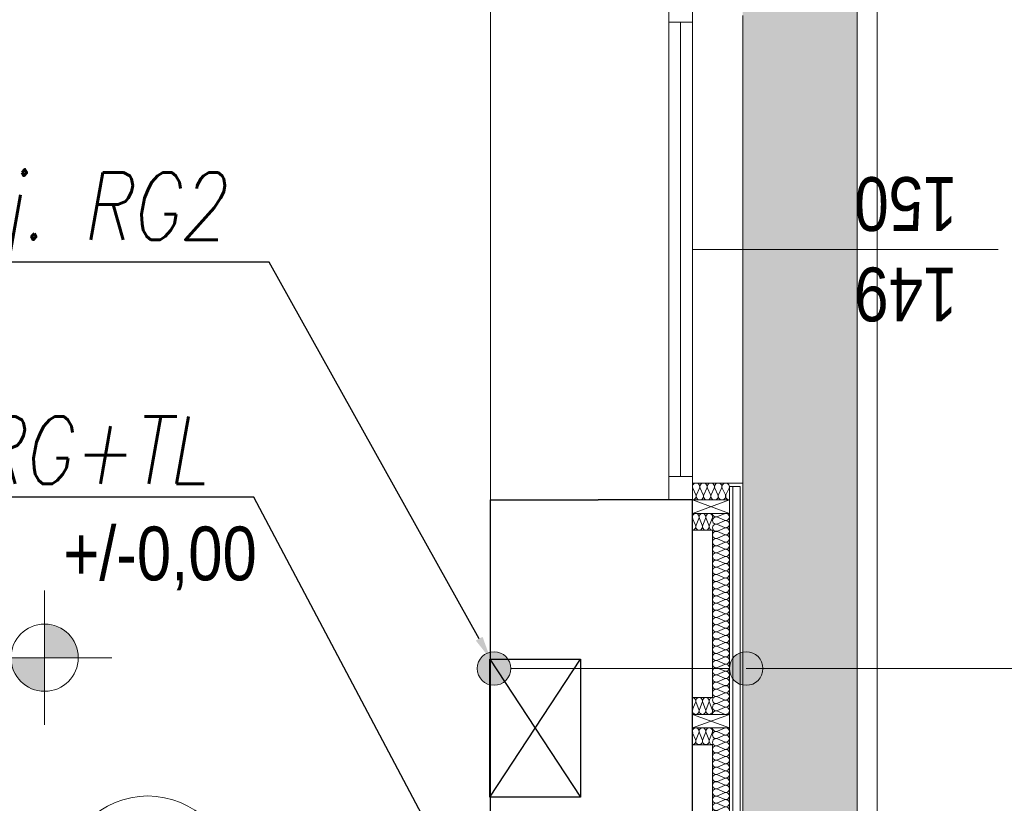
# Model space of a CAD drawing. Extents: x -543332 to -323966, y -9028 to 137422.
# Tile 25 of 250: x -474024 to -471096, y 34546 to 36875. Entities that reach past the tile are written whole.
import ezdxf
from ezdxf import colors
from ezdxf.entities.mleader import LeaderData, LeaderLine
from ezdxf.math import Vec2, Vec3

# ---------------------------------------------------------------- set-up
doc = ezdxf.new("R2010")
doc.units = 0
doc.header["$MEASUREMENT"] = 0
for name, color, linetype, lineweight in [('$ IE TABLICE ELEKTRYCZNE', 1, 'Continuous', 30), ('$ IE_OPISY', 7, 'Continuous', 25), ('Arch ocieplenie_Nr_Pióra__21', 8, 'Continuous', 9), ('Arch ocieplenie_Nr_Pióra__44', 8, 'Continuous', 9), ('Arch okna_Nr_Pióra__82', 8, 'Continuous', 20), ('Arch opisy_Nr_Pióra__21', 8, 'Continuous', 9), ('Arch opisy_Nr_Pióra__9', 8, 'Continuous', 9), ('Arch teren_Nr_Pióra__5', 8, 'Continuous', 13), ('Arch wykończenie_Nr_Pióra__9', 8, 'Continuous', 9), ('INWENT RZĘDNE_Nr_Pióra__21', 8, 'Continuous', 9), ('INWENT. OKNA_Nr_Pióra__21', 8, 'Continuous', 9), ('INWENT. OKNA_Nr_Pióra__5', 8, 'Continuous', 13), ('INWENT.ŚCIANY_Nr_Pióra__1', 8, 'Continuous', 25), ('INWENT.ŚCIANY_Nr_Pióra__21', 8, 'Continuous', 9)]:
    doc.layers.add(name, color=color, linetype=linetype, lineweight=lineweight)
for name, color, linetype in [('Arch ocieplenie', 8, 'Continuous'), ('Arch opisy', 8, 'Continuous'), ('INWENT RZĘDNE', 8, 'Continuous')]:
    doc.layers.add(name, color=color, linetype=linetype)
doc.styles.add('GENERATED_STYLE_3', font='ARIALN.TTF')
doc.styles.add('GENERATED_STYLE_7', font='ARIALN.TTF')
doc.styles.add('ROMANS', font='romans.shx', dxfattribs={"width": 0.85})

# ---------------------------------------------------------------- blocks, each defined once
blk = doc.blocks.new('Izolacja cieplna 14_35', base_point=(-471963.3, 34810.1))
at = {"layer": 'Arch ocieplenie_Nr_Pióra__44', "linetype": 'Continuous'}
for p, q in [((-471948.4, 35397.9), (-471928.2, 35406.7)), ((-471928.2, 35387.2), (-471948.4, 35396.1)), ((-471948.4, 35376.5), (-471928.2, 35385.4)), ((-471928.2, 35365.8), (-471948.4, 35374.7)), ((-471948.4, 35355.2), (-471928.2, 35364.1)), ((-471928.2, 35344.5), (-471948.4, 35353.4)), ((-471948.4, 35333.8), (-471928.2, 35342.7)), ((-471928.2, 35323.2), (-471948.4, 35332)), ((-471948.4, 35312.5), (-471928.2, 35321.4)), ((-471928.2, 35301.8), (-471948.4, 35310.7)), ((-471948.4, 35291.2), (-471928.2, 35300)), ((-471928.2, 35280.5), (-471948.4, 35289.4)), ((-471948.4, 35269.8), (-471928.2, 35278.7)), ((-471928.2, 35259.2), (-471948.4, 35268)), ((-471948.4, 35248.5), (-471928.2, 35257.4)), ((-471928.2, 35237.8), (-471948.4, 35246.7)), ((-471948.4, 35227.1), (-471928.2, 35236)), ((-471928.2, 35216.5), (-471948.4, 35225.4)), ((-471948.4, 35205.8), (-471928.2, 35214.7)), ((-471928.2, 35195.1), (-471948.4, 35204)), ((-471948.4, 35184.5), (-471928.2, 35193.3)), ((-471928.2, 35173.8), (-471948.4, 35182.7)), ((-471948.4, 35163.1), (-471928.2, 35172)), ((-471928.2, 35152.5), (-471948.4, 35161.3)), ((-471948.4, 35141.8), (-471928.2, 35150.7)), ((-471928.2, 35131.1), (-471948.4, 35140)), ((-471948.4, 35120.4), (-471928.2, 35129.3)), ((-471928.2, 35109.8), (-471948.4, 35118.7)), ((-471948.4, 35099.1), (-471928.2, 35108)), ((-471928.2, 35088.4), (-471948.4, 35097.3)), ((-471948.4, 35077.8), (-471928.2, 35086.6)), ((-471928.2, 35067.1), (-471948.4, 35076)), ((-471948.4, 35056.4), (-471928.2, 35065.3)), ((-471928.2, 35045.8), (-471948.4, 35054.6)), ((-471948.4, 35035.1), (-471928.2, 35044)), ((-471928.2, 35024.4), (-471948.4, 35033.3)), ((-471948.4, 35013.8), (-471928.2, 35022.6)), ((-471928.2, 35003.1), (-471948.4, 35012)), ((-471948.4, 34992.4), (-471928.2, 35001.3)), ((-471928.2, 34981.7), (-471948.4, 34990.6)), ((-471948.4, 34971.1), (-471928.2, 34979.9)), ((-471928.2, 34960.4), (-471948.4, 34969.3)), ((-471948.4, 34949.7), (-471928.2, 34958.6)), ((-471928.2, 34939.1), (-471948.4, 34947.9)), ((-471948.4, 34928.4), (-471928.2, 34937.3)), ((-471928.2, 34917.7), (-471948.4, 34926.6)), ((-471948.4, 34907.1), (-471928.2, 34915.9)), ((-471928.2, 34896.4), (-471948.4, 34905.3)), ((-471948.4, 34885.7), (-471928.2, 34894.6)), ((-471928.2, 34875), (-471948.4, 34883.9)), ((-471948.4, 34864.4), (-471928.2, 34873.3)), ((-471928.2, 34853.7), (-471948.4, 34862.6)), ((-471948.4, 34843), (-471928.2, 34851.9)), ((-471928.2, 34832.4), (-471948.4, 34841.2)), ((-471948.4, 34821.7), (-471928.2, 34830.6)), ((-471928.2, 34811), (-471948.4, 34819.9))]:
    blk.add_line(p, q, dxfattribs=at)
for centre, start_param, end_param in [((-471952.7, 35407.6), 1.570796, 3.554385), ((-471924, 35397), 2.728799, 6.695979), ((-471952.7, 35386.3), 5.870392, 9.837571), ((-471924, 35375.6), 2.728799, 6.695979), ((-471952.7, 35365), 5.870392, 9.837571), ((-471952.7, 35343.6), 5.870392, 9.837571), ((-471924, 35354.3), 2.728799, 6.695979), ((-471952.7, 35322.3), 5.870392, 9.837571), ((-471924, 35332.9), 2.728799, 6.695979), ((-471924, 35311.6), 2.728799, 6.695979), ((-471952.7, 35300.9), 5.870392, 9.837571), ((-471952.7, 35279.6), 5.870392, 9.837571), ((-471924, 35290.3), 2.728799, 6.695979), ((-471952.7, 35258.3), 5.870392, 9.837571), ((-471924, 35268.9), 2.728799, 6.695979), ((-471952.7, 35236.9), 5.870392, 9.837571), ((-471924, 35247.6), 2.728799, 6.695979), ((-471924, 35226.2), 2.728799, 6.695979), ((-471952.7, 35215.6), 5.870392, 9.837571), ((-471952.7, 35194.2), 5.870392, 9.837571), ((-471924, 35204.9), 2.728799, 6.695979), ((-471952.7, 35172.9), 5.870392, 9.837571), ((-471924, 35183.6), 2.728799, 6.695979), ((-471924, 35162.2), 2.728799, 6.695979), ((-471952.7, 35151.6), 5.870392, 9.837571), ((-471924, 35140.9), 2.728799, 6.695979), ((-471952.7, 35130.2), 5.870392, 9.837571), ((-471952.7, 35108.9), 5.870392, 9.837571), ((-471924, 35119.6), 2.728799, 6.695979), ((-471952.7, 35087.5), 5.870392, 9.837571), ((-471924, 35098.2), 2.728799, 6.695979), ((-471924, 35076.9), 2.728799, 6.695979), ((-471952.7, 35066.2), 5.870392, 9.837571), ((-471952.7, 35044.9), 5.870392, 9.837571), ((-471924, 35055.5), 2.728799, 6.695979), ((-471952.7, 35023.5), 5.870392, 9.837571), ((-471924, 35034.2), 2.728799, 6.695979), ((-471952.7, 35002.2), 5.870392, 9.837571), ((-471924, 35012.9), 2.728799, 6.695979), ((-471924, 34991.5), 2.728799, 6.695979), ((-471952.7, 34980.8), 5.870392, 9.837571), ((-471952.7, 34959.5), 5.870392, 9.837571), ((-471924, 34970.2), 2.728799, 6.695979), ((-471952.7, 34938.2), 5.870392, 9.837571), ((-471924, 34948.8), 2.728799, 6.695979), ((-471924, 34927.5), 2.728799, 6.695979), ((-471952.7, 34916.8), 5.870392, 9.837571), ((-471924, 34906.2), 2.728799, 6.695979), ((-471952.7, 34895.5), 5.870392, 9.837571), ((-471952.7, 34874.1), 5.870392, 9.837571), ((-471924, 34884.8), 2.728799, 6.695979), ((-471952.7, 34852.8), 5.870392, 9.837571), ((-471924, 34863.5), 2.728799, 6.695979), ((-471924, 34842.1), 2.728799, 6.695979), ((-471952.7, 34831.5), 5.870392, 9.837571), ((-471952.7, 34810.1), 5.870392, 7.853982), ((-471924, 34820.8), 2.728799, 6.695979)]:
    blk.add_ellipse(centre, major_axis=(0, 10.7), ratio=0.996671, start_param=start_param, end_param=end_param, dxfattribs=at)
blk = doc.blocks.new('Izolacja cieplna 14_36', base_point=(-471913.3, 35447.6))
at = {"layer": 'Arch ocieplenie_Nr_Pióra__44', "linetype": 'Continuous'}
for p, q in [((-472013.2, 35462.5), (-472022.4, 35482.7)), ((-472002.2, 35482.7), (-472011.4, 35462.5)), ((-471991.2, 35462.5), (-472000.4, 35482.7)), ((-471980.2, 35482.7), (-471989.4, 35462.5)), ((-471969.2, 35462.5), (-471978.4, 35482.7)), ((-471958.2, 35482.7), (-471967.4, 35462.5)), ((-471947.2, 35462.5), (-471956.4, 35482.7)), ((-471936.2, 35482.7), (-471945.4, 35462.5)), ((-471925.2, 35462.5), (-471934.4, 35482.7)), ((-471914.2, 35482.7), (-471923.4, 35462.5))]:
    blk.add_line(p, q, dxfattribs=at)
for centre, start_param, end_param in [((-472012.3, 35487), 2.728799, 6.695979), ((-471990.3, 35487), 2.728799, 6.695979), ((-471968.3, 35487), 2.728799, 6.695979), ((-471946.3, 35487), 2.728799, 6.695979), ((-471924.3, 35487), 2.728799, 6.695979), ((-472023.3, 35458.3), 1.570796, 3.554385), ((-472001.3, 35458.3), 5.870392, 9.837571), ((-471979.3, 35458.3), 5.870392, 9.837571), ((-471957.3, 35458.3), 5.870392, 9.837571), ((-471935.3, 35458.3), 5.870392, 9.837571), ((-471913.3, 35458.3), 5.870392, 7.853982)]:
    blk.add_ellipse(centre, major_axis=(-11, 0), ratio=0.966714, start_param=start_param, end_param=end_param, dxfattribs=at)
blk = doc.blocks.new('Izolacja cieplna 14_37', base_point=(-471963.3, 35357.6))
at = {"layer": 'Arch ocieplenie_Nr_Pióra__44', "linetype": 'Continuous'}
for p, q in [((-472014.2, 35372.5), (-472022.5, 35392.7)), ((-472004.2, 35392.7), (-472012.5, 35372.5)), ((-471994.2, 35372.5), (-472002.5, 35392.7)), ((-471984.2, 35392.7), (-471992.5, 35372.5)), ((-471974.2, 35372.5), (-471982.5, 35392.7)), ((-471964.2, 35392.7), (-471972.5, 35372.5))]:
    blk.add_line(p, q, dxfattribs=at)
for centre, start_param, end_param in [((-472013.3, 35397), 1.158003, 5.125183), ((-471993.3, 35397), 1.158003, 5.125183), ((-471973.3, 35397), 1.158003, 5.125183), ((-472023.3, 35368.3), 6.283185, 8.266774), ((-472003.3, 35368.3), 4.299595, 8.266774), ((-471983.3, 35368.3), 4.299595, 8.266774), ((-471963.3, 35368.3), 4.299596, 6.283185)]:
    blk.add_ellipse(centre, major_axis=(0, -10.6), ratio=0.940381, start_param=start_param, end_param=end_param, dxfattribs=at)
blk = doc.blocks.new('Izolacja cieplna 14_38', base_point=(-471963.3, 34860.1))
at = {"layer": 'Arch ocieplenie_Nr_Pióra__44', "linetype": 'Continuous'}
for p, q in [((-472014.2, 34845.2), (-472022.5, 34825)), ((-472004.2, 34825), (-472012.5, 34845.2)), ((-471994.2, 34845.2), (-472002.5, 34825)), ((-471984.2, 34825), (-471992.5, 34845.2)), ((-471974.2, 34845.2), (-471982.5, 34825)), ((-471964.2, 34825), (-471972.5, 34845.2))]:
    blk.add_line(p, q, dxfattribs=at)
for centre, start_param, end_param in [((-472023.3, 34849.5), 1.158004, 3.141593), ((-472003.3, 34849.5), 1.158004, 5.125183), ((-471983.3, 34849.5), 1.158004, 5.125183), ((-471963.3, 34849.5), 3.141593, 5.125182), ((-472013.3, 34820.8), 4.299595, 8.266775), ((-471993.3, 34820.8), 4.299595, 8.266775), ((-471973.3, 34820.8), 4.299595, 8.266775)]:
    blk.add_ellipse(centre, major_axis=(0, -10.6), ratio=0.940381, start_param=start_param, end_param=end_param, dxfattribs=at)
blk = doc.blocks.new('Izolacja cieplna 14_43', base_point=(-471963.3, 34172.6))
at = {"layer": 'Arch ocieplenie_Nr_Pióra__44', "linetype": 'Continuous'}
for p, q in [((-471948.4, 34760.4), (-471928.2, 34769.2)), ((-471928.2, 34749.7), (-471948.4, 34758.6)), ((-471948.4, 34739), (-471928.2, 34747.9)), ((-471928.2, 34728.3), (-471948.4, 34737.2)), ((-471948.4, 34717.7), (-471928.2, 34726.6)), ((-471928.2, 34707), (-471948.4, 34715.9)), ((-471948.4, 34696.3), (-471928.2, 34705.2)), ((-471928.2, 34685.7), (-471948.4, 34694.5)), ((-471948.4, 34675), (-471928.2, 34683.9)), ((-471928.2, 34664.3), (-471948.4, 34673.2)), ((-471948.4, 34653.7), (-471928.2, 34662.5)), ((-471928.2, 34643), (-471948.4, 34651.9)), ((-471948.4, 34632.3), (-471928.2, 34641.2)), ((-471928.2, 34621.7), (-471948.4, 34630.5)), ((-471948.4, 34611), (-471928.2, 34619.9)), ((-471928.2, 34600.3), (-471948.4, 34609.2)), ((-471948.4, 34589.6), (-471928.2, 34598.5)), ((-471928.2, 34579), (-471948.4, 34587.9)), ((-471948.4, 34568.3), (-471928.2, 34577.2)), ((-471928.2, 34557.6), (-471948.4, 34566.5)), ((-471948.4, 34547), (-471928.2, 34555.8)), ((-471928.2, 34536.3), (-471948.4, 34545.2)), ((-471948.4, 34525.6), (-471928.2, 34534.5)), ((-471928.2, 34515), (-471948.4, 34523.8)), ((-471948.4, 34504.3), (-471928.2, 34513.2)), ((-471928.2, 34493.6), (-471948.4, 34502.5)), ((-471948.4, 34482.9), (-471928.2, 34491.8)), ((-471928.2, 34472.3), (-471948.4, 34481.2)), ((-471948.4, 34461.6), (-471928.2, 34470.5)), ((-471928.2, 34450.9), (-471948.4, 34459.8)), ((-471948.4, 34440.3), (-471928.2, 34449.1)), ((-471928.2, 34429.6), (-471948.4, 34438.5)), ((-471948.4, 34418.9), (-471928.2, 34427.8)), ((-471928.2, 34408.3), (-471948.4, 34417.1)), ((-471948.4, 34397.6), (-471928.2, 34406.5)), ((-471928.2, 34386.9), (-471948.4, 34395.8)), ((-471948.4, 34376.3), (-471928.2, 34385.1)), ((-471928.2, 34365.6), (-471948.4, 34374.5)), ((-471948.4, 34354.9), (-471928.2, 34363.8)), ((-471928.2, 34344.2), (-471948.4, 34353.1)), ((-471948.4, 34333.6), (-471928.2, 34342.4)), ((-471928.2, 34322.9), (-471948.4, 34331.8)), ((-471948.4, 34312.2), (-471928.2, 34321.1)), ((-471928.2, 34301.6), (-471948.4, 34310.4)), ((-471948.4, 34290.9), (-471928.2, 34299.8)), ((-471928.2, 34280.2), (-471948.4, 34289.1)), ((-471948.4, 34269.6), (-471928.2, 34278.4)), ((-471928.2, 34258.9), (-471948.4, 34267.8)), ((-471948.4, 34248.2), (-471928.2, 34257.1)), ((-471928.2, 34237.5), (-471948.4, 34246.4)), ((-471948.4, 34226.9), (-471928.2, 34235.8)), ((-471928.2, 34216.2), (-471948.4, 34225.1)), ((-471948.4, 34205.5), (-471928.2, 34214.4)), ((-471928.2, 34194.9), (-471948.4, 34203.7)), ((-471948.4, 34184.2), (-471928.2, 34193.1)), ((-471928.2, 34173.5), (-471948.4, 34182.4))]:
    blk.add_line(p, q, dxfattribs=at)
for centre, start_param, end_param in [((-471952.7, 34770.1), 1.570796, 3.554385), ((-471924, 34759.5), 2.728799, 6.695979), ((-471952.7, 34748.8), 5.870392, 9.837571), ((-471952.7, 34727.5), 5.870392, 9.837571), ((-471924, 34738.1), 2.728799, 6.695979), ((-471952.7, 34706.1), 5.870392, 9.837571), ((-471924, 34716.8), 2.728799, 6.695979), ((-471924, 34695.4), 2.728799, 6.695979), ((-471952.7, 34684.8), 5.870392, 9.837571), ((-471952.7, 34663.4), 5.870392, 9.837571), ((-471924, 34674.1), 2.728799, 6.695979), ((-471952.7, 34642.1), 5.870392, 9.837571), ((-471924, 34652.8), 2.728799, 6.695979), ((-471952.7, 34620.8), 5.870392, 9.837571), ((-471924, 34631.4), 2.728799, 6.695979), ((-471924, 34610.1), 2.728799, 6.695979), ((-471952.7, 34599.4), 5.870392, 9.837571), ((-471952.7, 34578.1), 5.870392, 9.837571), ((-471924, 34588.7), 2.728799, 6.695979), ((-471952.7, 34556.7), 5.870392, 9.837571), ((-471924, 34567.4), 2.728799, 6.695979), ((-471924, 34546.1), 2.728799, 6.695979), ((-471952.7, 34535.4), 5.870392, 9.837571), ((-471924, 34524.7), 2.728799, 6.695979), ((-471952.7, 34514.1), 5.870392, 9.837571), ((-471952.7, 34492.7), 5.870392, 9.837571), ((-471924, 34503.4), 2.728799, 6.695979), ((-471952.7, 34471.4), 5.870392, 9.837571), ((-471924, 34482.1), 2.728799, 6.695979), ((-471924, 34460.7), 2.728799, 6.695979), ((-471952.7, 34450), 5.870392, 9.837571), ((-471952.7, 34428.7), 5.870392, 9.837571), ((-471924, 34439.4), 2.728799, 6.695979), ((-471952.7, 34407.4), 5.870392, 9.837571), ((-471924, 34418), 2.728799, 6.695979), ((-471952.7, 34386), 5.870392, 9.837571), ((-471924, 34396.7), 2.728799, 6.695979), ((-471924, 34375.4), 2.728799, 6.695979), ((-471952.7, 34364.7), 5.870392, 9.837571), ((-471952.7, 34343.3), 5.870392, 9.837571), ((-471924, 34354), 2.728799, 6.695979), ((-471952.7, 34322), 5.870392, 9.837571), ((-471924, 34332.7), 2.728799, 6.695979), ((-471952.7, 34300.7), 5.870392, 9.837571), ((-471924, 34311.3), 2.728799, 6.695979), ((-471924, 34290), 2.728799, 6.695979), ((-471952.7, 34279.3), 5.870392, 9.837571), ((-471952.7, 34258), 5.870392, 9.837571), ((-471924, 34268.7), 2.728799, 6.695979), ((-471952.7, 34236.6), 5.870392, 9.837571), ((-471924, 34247.3), 2.728799, 6.695979), ((-471924, 34226), 2.728799, 6.695979), ((-471952.7, 34215.3), 5.870392, 9.837571), ((-471924, 34204.6), 2.728799, 6.695979), ((-471952.7, 34194), 5.870392, 9.837571), ((-471952.7, 34172.6), 5.870392, 7.853982), ((-471924, 34183.3), 2.728799, 6.695979)]:
    blk.add_ellipse(centre, major_axis=(0, 10.7), ratio=0.996671, start_param=start_param, end_param=end_param, dxfattribs=at)
blk = doc.blocks.new('Izolacja cieplna 14_44', base_point=(-471963.3, 34720.1))
at = {"layer": 'Arch ocieplenie_Nr_Pióra__44', "linetype": 'Continuous'}
for p, q in [((-472014.2, 34735), (-472022.5, 34755.2)), ((-472004.2, 34755.2), (-472012.5, 34735)), ((-471994.2, 34735), (-472002.5, 34755.2)), ((-471984.2, 34755.2), (-471992.5, 34735)), ((-471974.2, 34735), (-471982.5, 34755.2)), ((-471964.2, 34755.2), (-471972.5, 34735))]:
    blk.add_line(p, q, dxfattribs=at)
for centre, start_param, end_param in [((-472013.3, 34759.5), 1.158003, 5.125183), ((-471993.3, 34759.5), 1.158003, 5.125183), ((-471973.3, 34759.5), 1.158003, 5.125183), ((-472023.3, 34730.8), 6.283185, 8.266774), ((-472003.3, 34730.8), 4.299595, 8.266774), ((-471983.3, 34730.8), 4.299595, 8.266774), ((-471963.3, 34730.8), 4.299596, 6.283185)]:
    blk.add_ellipse(centre, major_axis=(0, -10.6), ratio=0.940381, start_param=start_param, end_param=end_param, dxfattribs=at)
blk = doc.blocks.new('Koty wysokościowe_1', base_point=(-473949.9, 34978.7))
at = {"layer": 'INWENT RZĘDNE_Nr_Pióra__21', "linetype": 'Continuous'}
for points in [[(-473949.9, 34978.7), (-473849.9, 34978.7), (-473857.5, 35017), (-473879.2, 35049.4), (-473911.7, 35071.1), (-473949.9, 35078.7)], [(-473949.9, 34978.7), (-474049.9, 34978.7), (-474042.3, 34940.4), (-474020.6, 34908), (-473988.2, 34886.3), (-473949.9, 34878.7)]]:
    blk.add_hatch(color=256, dxfattribs=at).paths.add_polyline_path(points, flags=0)
for p, q in [((-473949.9, 34778.7), (-473949.9, 35178.7)), ((-474149.9, 34978.7), (-473749.9, 34978.7))]:
    blk.add_line(p, q, dxfattribs=at)
blk.add_circle((-473949.9, 34978.7), 100, dxfattribs=at)
at = {"layer": 'INWENT RZĘDNE_Nr_Pióra__21', "insert": (-473894.6, 35178.7), "char_height": 160, "attachment_point": 7, "style": 'GENERATED_STYLE_3'}
blk.add_mtext('{+/-0,00}', dxfattribs=at)
blk = doc.blocks.new('Linia_43', base_point=(-472613.3, 34946.5))
at = {"layer": 'Arch opisy_Nr_Pióra__21', "linetype": 'Continuous'}
for points in [[(-472563.3, 34946.5), (-472567.1, 34965.6), (-472578, 34981.9), (-472594.2, 34992.7), (-472613.3, 34996.5), (-472632.5, 34992.7), (-472648.7, 34981.9), (-472659.5, 34965.6), (-472663.3, 34946.5), (-472659.5, 34927.4), (-472648.7, 34911.2), (-472632.5, 34900.3), (-472613.3, 34896.5), (-472594.2, 34900.3), (-472578, 34911.2), (-472567.1, 34927.4)], [(-471813.3, 34946.5), (-471817.1, 34965.6), (-471828, 34981.9), (-471844.2, 34992.7), (-471863.3, 34996.5), (-471882.5, 34992.7), (-471898.7, 34981.9), (-471909.5, 34965.6), (-471913.3, 34946.5), (-471909.5, 34927.4), (-471898.7, 34911.2), (-471882.5, 34900.3), (-471863.3, 34896.5), (-471844.2, 34900.3), (-471828, 34911.2), (-471817.1, 34927.4)]]:
    blk.add_hatch(color=256, dxfattribs=at).paths.add_polyline_path(points, flags=0)
blk.add_line((-472563.3, 34946.5), (-471913.3, 34946.5), dxfattribs=at)
for centre in [(-472613.3, 34946.5), (-471863.3, 34946.5)]:
    blk.add_circle(centre, 50, dxfattribs=at)
blk = doc.blocks.new('Linia_44', base_point=(-471863.3, 34946.5))
at = {"layer": 'Arch opisy_Nr_Pióra__21', "linetype": 'Continuous'}
blk.add_line((-471863.3, 34946.5), (-471040.7, 34946.5), dxfattribs=at)
blk.add_circle((-470740.7, 34946.5), 300, dxfattribs=at)

msp = doc.modelspace()

# ---------------------------------------------------------------- hatches: boundary and pattern name
at = {"layer": 'Arch okna_Nr_Pióra__82', "linetype": 'Continuous'}
h = msp.add_hatch(dxfattribs=at)
h.set_pattern_fill('Render', color=256, style=0, pattern_type=2)
h.set_pattern_definition([(45, (0, 350), (-111.36932, 111.36932), [0, -105, 0, -157.5]), (110, (350, 350), (148.00159, 53.86817), [0, -77, 0, -133])])
h.paths.add_polyline_path([(-473143.3, 32367.6), (-471533.3, 32367.6), (-471533.3, 44522.6), (-471873.3, 44522.6), (-471873.3, 32707.6), (-473143.3, 32707.6)], flags=0)

# ---------------------------------------------------------------- linework, layer by layer
at = {"layer": '$ IE TABLICE ELEKTRYCZNE', "color": 1, "linetype": 'Continuous', "lineweight": 30}
for p, q in [((-472625.7, 34564), (-472625.7, 34974)), ((-472625.7, 34974), (-472355.7, 34974)), ((-472625.7, 34564), (-472355.7, 34974)), ((-472625.7, 34974), (-472355.7, 34564)), ((-472355.7, 34974), (-472355.7, 34564)), ((-472355.7, 34564), (-472625.7, 34564))]:
    msp.add_line(p, q, dxfattribs=at)
at = {"layer": 'Arch ocieplenie_Nr_Pióra__21', "linetype": 'Continuous', "flags": 128}
for points in [[(-471963.3, 34860.1), (-472023.3, 34860.1), (-472023.3, 35357.6), (-471963.3, 35357.6)], [(-471963.3, 34222.6), (-472023.3, 34222.6), (-472023.3, 34720.1), (-471963.3, 34720.1)]]:
    msp.add_lwpolyline(points, close=True, dxfattribs=at)
at = {"layer": 'Arch opisy_Nr_Pióra__9', "linetype": 'Continuous'}
msp.add_circle((-473643.3, 34317.6), 250, dxfattribs=at)
at = {"layer": 'Arch teren_Nr_Pióra__5', "linetype": 'Continuous'}
for p, q in [((-471533.3, 32367.6), (-471533.3, 44522.6)), ((-471473.3, 32307.6), (-471473.3, 44522.6))]:
    msp.add_line(p, q, dxfattribs=at)
at = {"layer": 'Arch wykończenie_Nr_Pióra__9', "linetype": 'Continuous'}
for p, q in [((-471873.3, 35497.6), (-472023.3, 35497.6)), ((-471873.3, 32707.6), (-471873.3, 35497.6)), ((-471881.3, 35487.6), (-471913.3, 35487.6)), ((-471913.3, 32747.6), (-471913.3, 35487.6)), ((-471903.3, 32737.6), (-471903.3, 35487.6)), ((-471881.3, 32715.6), (-471881.3, 35487.6)), ((-472023.3, 35407.6), (-471913.3, 35447.6)), ((-472023.3, 35447.6), (-471913.3, 35407.6)), ((-472023.3, 35447.6), (-471913.3, 35447.6)), ((-472023.3, 35407.6), (-472023.3, 35447.6)), ((-471913.3, 35447.6), (-471913.3, 35407.6)), ((-471913.3, 35407.6), (-472023.3, 35407.6)), ((-472023.3, 34770.1), (-471913.3, 34810.1)), ((-472023.3, 34810.1), (-471913.3, 34770.1)), ((-472023.3, 34810.1), (-471913.3, 34810.1)), ((-472023.3, 34770.1), (-472023.3, 34810.1)), ((-471913.3, 34810.1), (-471913.3, 34770.1)), ((-471913.3, 34770.1), (-472023.3, 34770.1))]:
    msp.add_line(p, q, dxfattribs=at)
at = {"layer": 'INWENT. OKNA_Nr_Pióra__5', "linetype": 'Continuous'}
for p, q in [((-472093.3, 36937.6), (-472093.3, 35447.6)), ((-472023.3, 36937.6), (-472023.3, 35447.6)), ((-472023.3, 36867.6), (-472093.3, 36867.6)), ((-472058.3, 35517.6), (-472058.3, 36867.6)), ((-472023.3, 36192.6), (-471113.3, 36192.6)), ((-472023.3, 35517.6), (-472093.3, 35517.6))]:
    msp.add_line(p, q, dxfattribs=at)
at = {"layer": 'INWENT.ŚCIANY_Nr_Pióra__1', "linetype": 'Continuous'}
for p, q in [((-472623.3, 33467.6), (-472623.3, 35447.6)), ((-472623.3, 35447.6), (-472303.3, 35447.6)), ((-472023.3, 35447.6), (-472303.3, 35447.6)), ((-472023.3, 32857.6), (-472023.3, 35447.6))]:
    msp.add_line(p, q, dxfattribs=at)
at = {"layer": 'INWENT.ŚCIANY_Nr_Pióra__21', "linetype": 'Continuous'}
for p, q in [((-472623.3, 35447.6), (-472623.3, 36937.6)), ((-471873.3, 35497.6), (-471873.3, 36887.6))]:
    msp.add_line(p, q, dxfattribs=at)

# ---------------------------------------------------------------- block references
at = {"layer": 'Arch ocieplenie', "color": 104, "linetype": 'Continuous', "lineweight": 13, "true_color": 0x029e21}
for name, p in [('Izolacja cieplna 14_36', (-471913.3, 35447.6)), ('Izolacja cieplna 14_37', (-471963.3, 35357.6)), ('Izolacja cieplna 14_35', (-471963.3, 34810.1)), ('Izolacja cieplna 14_38', (-471963.3, 34860.1)), ('Izolacja cieplna 14_44', (-471963.3, 34720.1)), ('Izolacja cieplna 14_43', (-471963.3, 34172.6))]:
    msp.add_blockref(name, p, dxfattribs=at)
at = {"layer": 'Arch opisy', "linetype": 'Continuous'}
for name, p in [('Linia_44', (-471863.3, 34946.5)), ('Linia_43', (-472613.3, 34946.5))]:
    msp.add_blockref(name, p, dxfattribs=at)
at = {"layer": 'INWENT RZĘDNE'}
msp.add_blockref('Koty wysokościowe_1', (-473949.9, 34978.7), dxfattribs=at)

# ---------------------------------------------------------------- texts
at = {"layer": 'INWENT. OKNA_Nr_Pióra__21', "linetype": 'Continuous', "insert": (-471388.3, 35978.5), "char_height": 160, "width": 709.227, "attachment_point": 2, "rotation": 180, "line_spacing_factor": 1.007581, "style": 'GENERATED_STYLE_7'}
msp.add_mtext('{149\\P150}', dxfattribs=at)

# ---------------------------------------------------------------- leaders
at = {"layer": '$ IE_OPISY', "color": 7, "lineweight": 30}
ml = msp.add_multileader_mtext('Standard', dxfattribs=at)
ml.set_content('\\Q10;\\W0.8;proj. RG2', color=7, style='ROMANS')
ml.set_leader_properties()
ml.build(insert=Vec2(0, 0))
ml.multileader.update_dxf_attribs({"text_left_attachment_type": 6, "text_right_attachment_type": 6, "dogleg_length": 0.36, "arrow_head_size": 70})
ctx = ml.context
ctx.base_point, ctx.char_height, ctx.arrow_head_size, ctx.landing_gap_size, ctx.plane_origin = Vec3(-474437.2, 36154.2), 200, 70, 0.9, Vec3(-498738.3, 39206.6)
ctx.left_attachment, ctx.right_attachment = 6, 6
notes = []
notes.append((ctx, [(0, (1, 1, 0), (-473282.3, 36154.2), (-1, 0), 0.36, [(0, [(-472623.3, 34974)], 0, [])])]))
ctx.mtext.insert, ctx.mtext.rotation, ctx.mtext.width, ctx.mtext.defined_height, ctx.mtext.flow_direction = Vec3(-474436.3, 36420.9), 6.283185, 4429.801, 382.9, 5
ml = msp.add_multileader_mtext('Standard', dxfattribs=at)
ml.set_content('\\Q10;\\W0.8;istn. RG+TL', color=7, style='ROMANS')
ml.set_leader_properties()
ml.build(insert=Vec2(0, 0))
ml.multileader.update_dxf_attribs({"text_left_attachment_type": 6, "text_right_attachment_type": 6, "dogleg_length": 0.36, "arrow_head_size": 70})
ctx = ml.context
ctx.base_point, ctx.char_height, ctx.arrow_head_size, ctx.landing_gap_size, ctx.plane_origin = Vec3(-474724.2, 35455.5), 200, 70, 0.9, Vec3(-498789.3, 38541.3)
ctx.left_attachment, ctx.right_attachment = 6, 6
notes.append((ctx, [(0, (1, 1, 0), (-473327.8, 35455.5), (-1, 0), 0.36, [(0, [(-472623.3, 34127.6)], 0, [])])]))
ctx.mtext.insert, ctx.mtext.rotation, ctx.mtext.width, ctx.mtext.defined_height, ctx.mtext.flow_direction = Vec3(-474723.3, 35695.5), 6.283185, 4429.801, 382.9, 5
for ctx, leaders in notes:
    for number, flags, end, landing, length, lines in leaders:
        leader = LeaderData()
        leader.index, (leader.has_last_leader_line, leader.has_dogleg_vector, leader.attachment_direction) = number, flags
        leader.last_leader_point, leader.dogleg_vector, leader.dogleg_length = Vec3(end), Vec3(landing), length
        for number, points, colour, breaks in lines:
            line = LeaderLine()
            line.index, line.vertices, line.color, line.breaks = number, Vec3.list(points), colors.encode_raw_color(colour), breaks
            leader.lines.append(line)
        ctx.leaders.append(leader)

doc.saveas('drawing.dxf')
